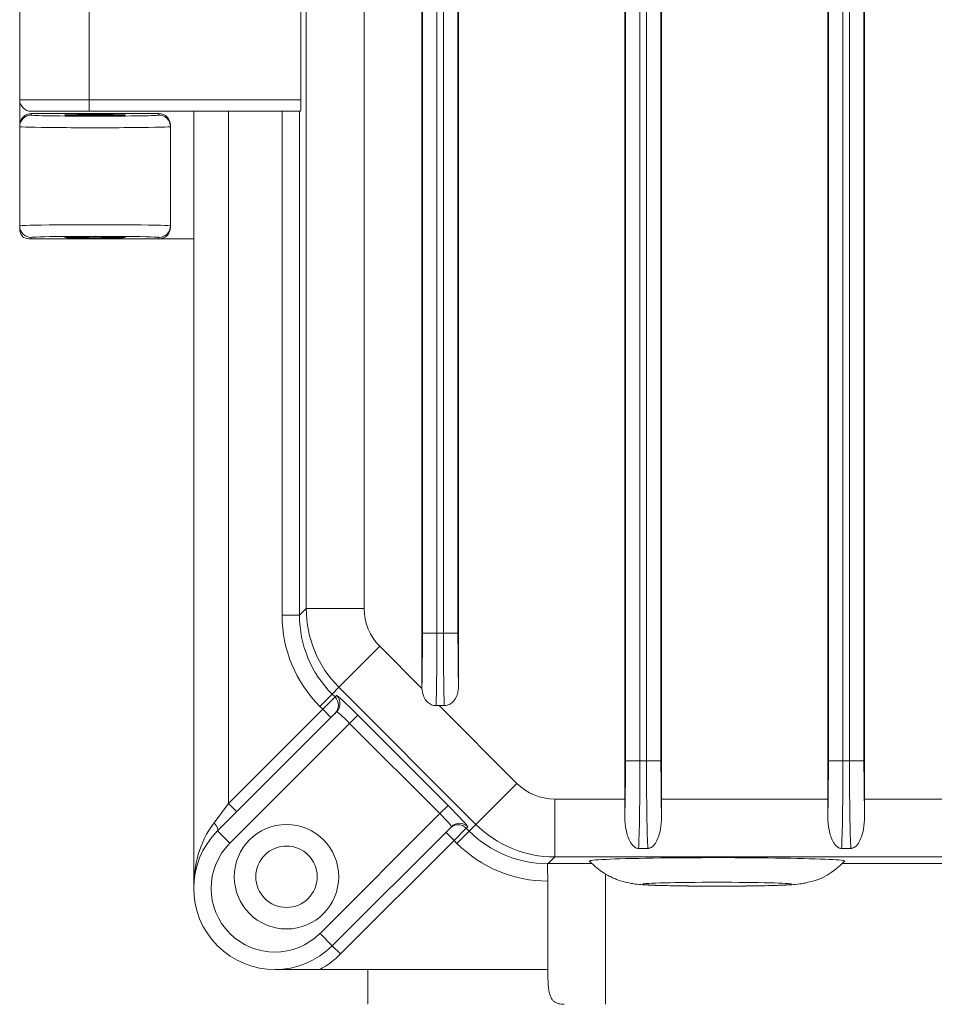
# Model space of a CAD drawing. Header units: millimetres. Extents: x 11 to 300, y 0 to 200.
# Tile 2 of 6: x 67 to 94, y 72 to 100. Entities that reach past the tile are written whole.
import ezdxf

# ---------------------------------------------------------------- set-up
doc = ezdxf.new("R2010")
doc.units = ezdxf.units.MM
doc.layers.add('APPARENT', color=7, linetype='Continuous', lineweight=0)
doc.layers.add('ARETES TANGENTES', color=7, linetype='Continuous', lineweight=0)

msp = doc.modelspace()

# ---------------------------------------------------------------- linework, layer by layer
at = {"layer": 'APPARENT'}
for p, q in [((78.884, 164.916), (78.884, 81.202)), ((79.937, 164.916), (79.937, 81.202)), ((84.718, 154.392), (84.718, 77.959)), ((85.77, 154.392), (85.77, 77.959)), ((90.551, 154.392), (90.551, 77.959)), ((91.603, 154.392), (91.603, 77.959)), ((67.327, 98.059), (67.327, 100.992)), ((75.407, 98.059), (75.407, 100.992)), ((67.327, 97.325), (67.327, 98.059)), ((67.66, 97.725), (69.327, 97.725)), ((67.66, 97.659), (71.327, 97.659)), ((75.398, 97.725), (69.327, 97.725)), ((72.327, 75.392), (72.327, 97.725)), ((67.327, 97.285), (67.327, 97.325)), ((67.327, 97.285), (67.327, 94.433)), ((71.66, 97.325), (71.66, 97.285)), ((71.66, 97.285), (71.66, 94.433)), ((67.327, 94.346), (67.327, 94.433)), ((71.66, 94.433), (71.66, 94.392)), ((67.66, 94.059), (71.327, 94.059)), ((72.327, 94.059), (71.327, 94.059)), ((73.01, 77.042), (76.433, 80.464)), ((79.527, 80.644), (79.38, 80.644)), ((72.913, 77.278), (73.327, 77.83)), ((73.563, 77.594), (73.327, 77.83)), ((79.732, 77.164), (76.31, 73.742)), ((85.11, 76.539), (85.377, 76.539)), ((90.943, 76.539), (91.211, 76.539)), ((82.494, 76.109), (82.516, 76.109)), ((82.494, 76.099), (82.494, 76.109)), ((82.494, 75.972), (82.494, 76.099)), ((82.516, 76.109), (83.767, 76.109)), ((90.967, 76.109), (94.433, 76.109)), ((82.502, 73.059), (82.502, 75.599)), ((75.951, 73.059), (74.66, 73.059)), ((75.951, 73.059), (77.327, 73.059)), ((77.327, 73.059), (77.327, 72.059))]:
    msp.add_line(p, q, dxfattribs=at)
for radius in [1.5, 0.883]:
    msp.add_circle((74.994, 75.725), radius, dxfattribs=at)
for centre, radius, start, end in [((67.66, 98.059), 0.333, 180, 270), ((74.66, 75.392), 2.333, 135, 315)]:
    msp.add_arc(centre, radius, start, end, dxfattribs=at)
for centre, major_axis, ratio, start_param, end_param in [((75.398, 98.059), (0, 0.333), 0.026186, 3.141593, 4.712389), ((67.66, 97.325), (0, -0.333), 0.999848, -3.141593, -1.570796), ((71.327, 97.325), (0, -0.333), 0.999848, -4.712389, -3.141593), ((69.494, 97.618), (0.867, 0), 0.017455, 0, 3.141593), ((69.494, 97.618), (0.867, 0), 0.017455, 3.141593, 4.712389), ((69.494, 97.618), (0.867, 0), 0.017455, 4.712389, 6.283185), ((71.327, 94.392), (0, 0.333), 0.999848, 3.141593, 4.712389), ((67.66, 94.225), (0.333, 0), 0.500076, 3.995468, 4.712389), ((69.494, 94.099), (-0.867, 0), 0.017455, -3.141593, 0), ((69.494, 94.099), (-0.867, 0), 0.017455, 0, 1.570796), ((69.494, 94.099), (-0.867, 0), 0.017455, 1.570796, 3.141593), ((78.569, 83.241), (-2.618, -2.618), 0.999315, -0.785056, 0), ((78.841, 82.725), (0, -2.25), 0.026186, 0.826985, 1.570796), ((79.98, 82.725), (0, -2.25), 0.026186, -1.570796, -0.826985), ((77.022, 80.346), (-0.589, 0.589), 0.037032, -1.570796, 0), ((84.674, 77.959), (0, -1.667), 0.026186, 1.263506, 1.570796), ((85.814, 77.959), (0, -1.667), 0.026186, -1.570796, -1.263506), ((90.507, 77.959), (0, -1.667), 0.026186, 1.263506, 1.570796), ((91.647, 77.959), (0, -1.667), 0.026186, -1.570796, -1.263506), ((79.614, 77.753), (0.589, -0.589), 0.037032, 0, 1.570796), ((72.775, 77.278), (0.236, -0.236), 0.306327, 0, 1.273545), ((82.509, 79.301), (2.618, 2.618), 0.999315, 3.141593, 3.925362), ((87.367, 76.178), (3.667, 0), 0.026177, 1.025997, 3.16605), ((87.367, 76.178), (3.667, 0), 0.026177, 6.258728, 7.309183)]:
    msp.add_ellipse(centre, major_axis=major_axis, ratio=ratio, start_param=start_param, end_param=end_param, dxfattribs=at)
for points, knots in [([(67.441, 94.1), (67.44, 94.1), (67.435, 94.104), (67.426, 94.112), (67.418, 94.12), (67.406, 94.132), (67.394, 94.148), (67.382, 94.164), (67.369, 94.184), (67.358, 94.206), (67.345, 94.233), (67.335, 94.265), (67.33, 94.298), (67.328, 94.314), (67.327, 94.33), (67.327, 94.346)], [0, 0, 0, 0, 0.209095, 0.209095, 0.209095, 0.417758, 0.417758, 0.417758, 0.631829, 0.631829, 0.631829, 0.884858, 0.884858, 0.884858, 1, 1, 1, 1]), ([(78.887, 81.137), (78.892, 81.068), (78.905, 80.997), (78.93, 80.932), (78.948, 80.881), (78.973, 80.832), (79.006, 80.789), (79.032, 80.755), (79.063, 80.724), (79.099, 80.7), (79.135, 80.676), (79.176, 80.659), (79.218, 80.65), (79.243, 80.645), (79.269, 80.642), (79.294, 80.643)], [0, 0, 0, 0, 0.297816, 0.297816, 0.297816, 0.526788, 0.526788, 0.526788, 0.708945, 0.708945, 0.708945, 0.892945, 0.892945, 0.892945, 1, 1, 1, 1]), ([(79.527, 80.644), (79.565, 80.644), (79.604, 80.651), (79.641, 80.664), (79.677, 80.677), (79.711, 80.697), (79.741, 80.721), (79.773, 80.746), (79.801, 80.777), (79.825, 80.81), (79.861, 80.86), (79.887, 80.917), (79.905, 80.976), (79.927, 81.049), (79.937, 81.126), (79.937, 81.202)], [0, 0, 0, 0, 0.151141, 0.151141, 0.151141, 0.301574, 0.301574, 0.301574, 0.460563, 0.460563, 0.460563, 0.701877, 0.701877, 0.701877, 1, 1, 1, 1]), ([(84.715, 77.455), (84.714, 77.32), (84.728, 77.191), (84.752, 77.073), (84.778, 76.945), (84.816, 76.829), (84.87, 76.732), (84.885, 76.704), (84.903, 76.677), (84.922, 76.651), (84.941, 76.627), (84.963, 76.604), (84.989, 76.584), (85.001, 76.575), (85.013, 76.567), (85.027, 76.56), (85.041, 76.553), (85.057, 76.546), (85.075, 76.543), (85.086, 76.54), (85.098, 76.539), (85.11, 76.539)], [0, 0, 0, 0, 0.325681, 0.325681, 0.325681, 0.680316, 0.680316, 0.680316, 0.783135, 0.783135, 0.783135, 0.884779, 0.884779, 0.884779, 0.928179, 0.928179, 0.928179, 0.972392, 0.972392, 0.972392, 1, 1, 1, 1]), ([(85.377, 76.539), (85.388, 76.539), (85.399, 76.54), (85.41, 76.542), (85.423, 76.545), (85.436, 76.549), (85.447, 76.553), (85.468, 76.562), (85.486, 76.574), (85.501, 76.586), (85.553, 76.626), (85.587, 76.677), (85.618, 76.732), (85.674, 76.835), (85.713, 76.958), (85.74, 77.094), (85.761, 77.206), (85.773, 77.328), (85.772, 77.455)], [0, 0, 0, 0, 0.024846, 0.024846, 0.024846, 0.057552, 0.057552, 0.057552, 0.118641, 0.118641, 0.118641, 0.319842, 0.319842, 0.319842, 0.694028, 0.694028, 0.694028, 1, 1, 1, 1]), ([(90.549, 77.455), (90.548, 77.32), (90.561, 77.191), (90.585, 77.073), (90.612, 76.945), (90.65, 76.829), (90.703, 76.732), (90.719, 76.704), (90.736, 76.677), (90.755, 76.651), (90.775, 76.627), (90.796, 76.604), (90.823, 76.584), (90.834, 76.575), (90.846, 76.567), (90.86, 76.56), (90.874, 76.553), (90.89, 76.546), (90.908, 76.543), (90.919, 76.54), (90.931, 76.539), (90.943, 76.539)], [0, 0, 0, 0, 0.325681, 0.325681, 0.325681, 0.680316, 0.680316, 0.680316, 0.783135, 0.783135, 0.783135, 0.884779, 0.884779, 0.884779, 0.928179, 0.928179, 0.928179, 0.972392, 0.972392, 0.972392, 1, 1, 1, 1]), ([(91.211, 76.539), (91.222, 76.539), (91.233, 76.54), (91.243, 76.542), (91.256, 76.545), (91.269, 76.549), (91.28, 76.553), (91.301, 76.562), (91.319, 76.574), (91.335, 76.586), (91.386, 76.626), (91.421, 76.677), (91.451, 76.732), (91.507, 76.835), (91.547, 76.958), (91.573, 77.094), (91.594, 77.206), (91.606, 77.328), (91.605, 77.455)], [0, 0, 0, 0, 0.024846, 0.024846, 0.024846, 0.057552, 0.057552, 0.057552, 0.118641, 0.118641, 0.118641, 0.319842, 0.319842, 0.319842, 0.694028, 0.694028, 0.694028, 1, 1, 1, 1]), ([(83.701, 76.176), (83.854, 76.012), (83.984, 75.918), (84.272, 75.731), (84.389, 75.685), (84.634, 75.589), (84.715, 75.572), (84.852, 75.541), (84.899, 75.533), (84.994, 75.518), (85.033, 75.514), (85.155, 75.5), (85.219, 75.496), (85.412, 75.485), (85.546, 75.479), (85.893, 75.469), (86.112, 75.465), (86.572, 75.458), (86.808, 75.456), (87.286, 75.455), (87.529, 75.455), (88.001, 75.457), (88.23, 75.459), (88.658, 75.465), (88.855, 75.47), (89.216, 75.48), (89.367, 75.486), (89.58, 75.501), (89.639, 75.505), (89.774, 75.523), (89.808, 75.528), (89.91, 75.547), (89.978, 75.558), (90.234, 75.638), (90.386, 75.642), (90.855, 76.004), (90.94, 76.076), (91.033, 76.176)], [2.140053, 2.140053, 2.140053, 2.140053, 2.155688, 2.155688, 2.182848, 2.182848, 2.229318, 2.229318, 2.280792, 2.280792, 2.352452, 2.352452, 2.528228, 2.528228, 2.837495, 2.837495, 3.206107, 3.206107, 3.540591, 3.540591, 3.869288, 3.869288, 4.198255, 4.198255, 4.533866, 4.533866, 4.902164, 4.902164, 5.067447, 5.067447, 5.114253, 5.114253, 5.173573, 5.173573, 5.223249, 5.223249, 5.23273, 5.23273, 5.23273, 5.23273]), ([(82.502, 75.599), (82.502, 75.636), (82.502, 75.673), (82.5, 75.748), (82.499, 75.785), (82.496, 75.878), (82.494, 75.929), (82.494, 75.972)], [-1.264049, -1.264049, -1.264049, -1.264049, -0.930428, -0.930428, -0.574447, -0.574447, 0, 0, 0, 0]), ([(82.97, 72.059), (82.961, 72.059), (82.952, 72.059), (82.913, 72.06), (82.882, 72.063), (82.823, 72.073), (82.795, 72.08), (82.743, 72.1), (82.719, 72.113), (82.676, 72.144), (82.657, 72.162), (82.622, 72.206), (82.603, 72.235), (82.573, 72.303), (82.56, 72.341), (82.54, 72.422), (82.532, 72.471), (82.519, 72.576), (82.514, 72.633), (82.507, 72.751), (82.505, 72.813), (82.503, 72.937), (82.502, 72.999), (82.502, 73.059)], [13.539196, 13.539196, 13.539196, 13.539196, 13.656554, 13.656554, 14.058869, 14.058869, 14.461184, 14.461184, 14.863499, 14.863499, 15.265813, 15.265813, 15.736816, 15.736816, 16.207818, 16.207818, 16.747239, 16.747239, 17.28666, 17.28666, 17.826081, 17.826081, 18.365502, 18.365502, 18.365502, 18.365502])]:
    msp.add_open_spline(points, degree=3, knots=knots, dxfattribs=at)
for points in [[(78.884, 81.202), (78.884, 81.18), (78.885, 81.159), (78.887, 81.137)], [(79.294, 80.643), (79.323, 80.643), (79.352, 80.644), (79.38, 80.644)], [(72.327, 75.392), (72.327, 76.041), (72.483, 76.704), (72.913, 77.278)]]:
    msp.add_open_spline(points, degree=3, dxfattribs=at)
at = {"layer": 'ARETES TANGENTES'}
for p, q in [((78.9, 163.392), (78.9, 82.725)), ((79.316, 82.725), (79.316, 163.392)), ((79.504, 163.392), (79.504, 82.725)), ((79.921, 82.725), (79.921, 163.392)), ((75.561, 83.432), (75.561, 162.685)), ((77.227, 162.685), (77.227, 83.432)), ((85.15, 79.059), (85.15, 155.059)), ((85.338, 155.059), (85.338, 79.059)), ((90.983, 79.059), (90.983, 155.059)), ((91.171, 155.059), (91.171, 79.059)), ((84.733, 154.725), (84.733, 79.059)), ((85.754, 79.059), (85.754, 154.725)), ((90.566, 154.725), (90.566, 79.059)), ((91.588, 79.059), (91.588, 154.725)), ((69.327, 98.059), (69.327, 100.992)), ((69.327, 98.059), (67.327, 98.059)), ((69.327, 98.059), (75.407, 98.059)), ((69.327, 98.059), (69.327, 97.725)), ((67.66, 97.659), (67.66, 97.618)), ((71.327, 97.618), (71.327, 97.659)), ((73.327, 97.725), (73.327, 77.83)), ((74.868, 83.239), (74.868, 97.725)), ((75.367, 97.725), (75.367, 83.239)), ((67.66, 94.1), (67.66, 94.059)), ((71.327, 94.059), (71.327, 94.1)), ((74.868, 83.239), (75.367, 83.239)), ((75.367, 83.239), (75.561, 83.432)), ((75.561, 83.432), (77.227, 83.432)), ((78.9, 82.725), (79.316, 82.725)), ((79.504, 82.725), (79.316, 82.725)), ((79.504, 82.725), (79.921, 82.725)), ((76.498, 81.17), (77.676, 82.348)), ((77.676, 82.348), (78.887, 81.137)), ((75.951, 80.623), (76.304, 80.976)), ((76.498, 81.17), (76.304, 80.976)), ((76.304, 80.976), (76.389, 80.892)), ((80.439, 77.23), (76.498, 81.17)), ((76.035, 80.538), (76.389, 80.892)), ((76.389, 80.892), (76.432, 80.935)), ((73.327, 77.83), (76.035, 80.538)), ((76.035, 80.538), (75.951, 80.623)), ((76.271, 80.303), (76.035, 80.538)), ((79.38, 80.644), (81.616, 78.408)), ((76.808, 80.132), (73.364, 76.688)), ((76.808, 80.132), (77.044, 80.368)), ((79.401, 77.54), (76.808, 80.132)), ((77.044, 80.368), (79.636, 77.775)), ((84.733, 79.059), (85.15, 79.059)), ((85.338, 79.059), (85.15, 79.059)), ((85.338, 79.059), (85.754, 79.059)), ((90.566, 79.059), (90.983, 79.059)), ((91.171, 79.059), (90.983, 79.059)), ((91.171, 79.059), (91.588, 79.059)), ((80.439, 77.23), (81.616, 78.408)), ((82.7, 77.959), (84.718, 77.959)), ((82.7, 76.293), (82.7, 77.959)), ((85.77, 77.959), (90.551, 77.959)), ((91.603, 77.959), (96.384, 77.959)), ((79.401, 77.54), (79.636, 77.775)), ((75.957, 74.096), (79.401, 77.54)), ((73.01, 77.042), (73.364, 76.688)), ((79.571, 77.003), (79.807, 76.767)), ((80.16, 77.12), (79.807, 76.767)), ((79.891, 76.682), (80.245, 77.036)), ((80.204, 77.164), (80.16, 77.12)), ((80.16, 77.12), (80.245, 77.036)), ((80.245, 77.036), (80.439, 77.23)), ((79.807, 76.767), (76.546, 73.506)), ((79.891, 76.682), (79.807, 76.767)), ((82.7, 76.293), (82.516, 76.109)), ((103.133, 76.293), (82.7, 76.293)), ((84.16, 72.059), (84.16, 75.805)), ((76.31, 73.742), (75.957, 74.096)), ((76.31, 73.742), (76.546, 73.506)), ((77.327, 73.059), (82.502, 73.059))]:
    msp.add_line(p, q, dxfattribs=at)
for radius, start in [(1.833, 135), (2.667, 298.955)]:
    msp.add_arc((74.66, 75.392), radius, start, 315, dxfattribs=at)
for centre, major_axis, ratio, start_param, end_param in [((67.66, 97.285), (-0.333, 0), 0.999848, -1.570796, 0), ((69.494, 97.618), (1.833, 0), 0.017455, 3.141593, 6.283185), ((71.327, 97.285), (-0.333, 0), 0.999848, -3.141593, -1.570796), ((69.494, 97.285), (-2.167, 0), 0.01477, 0, 3.141593), ((69.494, 94.433), (-2.167, 0), 0.01477, -3.141593, 0), ((67.66, 94.433), (-0.333, 0), 0.999848, 0, 1.570796), ((71.327, 94.433), (-0.333, 0), 0.999848, 1.570796, 3.141593), ((69.494, 94.1), (-1.833, 0), 0.017455, -3.141593, 0), ((78.569, 83.241), (-2.265, -2.265), 0.999101, -0.785056, 0), ((78.761, 83.433), (-2.263, 2.263), 0.999972, 0.785741, 1.570796), ((78.761, 83.433), (-1.085, -1.085), 0.999315, -0.785056, 0), ((79.257, 82.725), (0, 2.667), 0.022094, 3.816179, 4.712389), ((79.563, 82.725), (0, 2.667), 0.022094, 1.570796, 2.466461), ((76.153, 80.656), (0.236, -0.236), 0.999315, -0.000343, 1.570454), ((76.197, 80.7), (0.236, -0.236), 0.999315, -0.000343, 1.570454), ((76.786, 80.111), (-0.354, 0.354), 0.061721, -1.570796, 0), ((84.674, 79.059), (0, -2.25), 0.026186, 0.777071, 1.570796), ((85.091, 79.059), (0, 2.667), 0.022094, 3.475222, 4.712389), ((85.397, 79.059), (0, 2.667), 0.022094, 1.570796, 2.807963), ((85.813, 79.059), (0, -2.25), 0.026186, -1.570796, -0.777071), ((90.507, 79.059), (0, -2.25), 0.026186, 0.777071, 1.570796), ((90.924, 79.059), (0, 2.667), 0.022094, 3.475222, 4.712389), ((91.23, 79.059), (0, 2.667), 0.022094, 1.570796, 2.807963), ((91.647, 79.059), (0, -2.25), 0.026186, -1.570796, -0.777071), ((82.701, 79.493), (1.085, 1.085), 0.999315, 3.141593, 3.926648), ((79.379, 77.518), (0.354, -0.354), 0.061721, 0, 1.570796), ((79.968, 76.929), (-0.236, 0.236), 0.999315, -1.571138, -0.000343), ((79.924, 76.885), (-0.236, 0.236), 0.999315, -1.571138, -0.000343), ((82.509, 79.301), (2.265, 2.265), 0.999101, 3.141593, 3.922552), ((82.701, 79.493), (-2.263, 2.263), 0.999972, 1.570796, 2.355852)]:
    msp.add_ellipse(centre, major_axis=major_axis, ratio=ratio, start_param=start_param, end_param=end_param, dxfattribs=at)
msp.add_ellipse((87.367, 75.511), major_axis=(2.132, 0), ratio=0.026177, dxfattribs=at)

doc.saveas('drawing.dxf')
